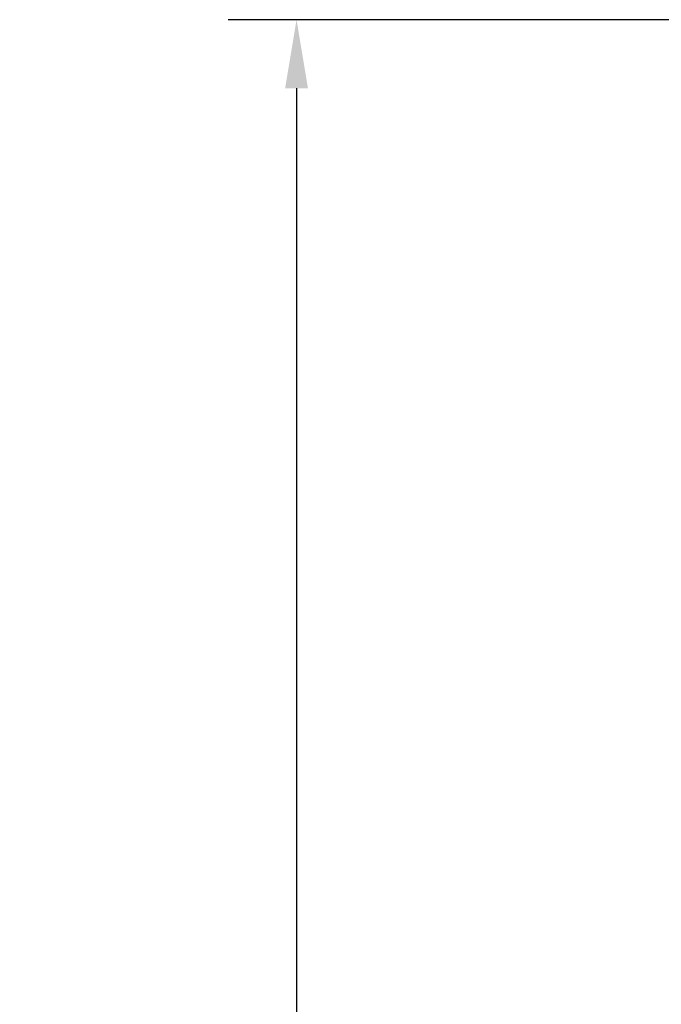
# Model space of a CAD drawing. Header units: millimetres. Extents: x 31 to 249, y 89 to 250.
# Tile 92 of 201: x 32 to 41, y 232 to 246. Entities that reach past the tile are written whole.
import ezdxf

# ---------------------------------------------------------------- set-up
doc = ezdxf.new("R2010")
doc.units = ezdxf.units.MM
doc.styles.add('Tahoma', font='tahoma.ttf')
doc.dimstyles.new('DimStyle10', dxfattribs={"dimtxt": 1.893549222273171, "dimasz": 0.9467746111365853, "dimexe": 0.9467746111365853, "dimexo": 0.9467746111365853, "dimgap": 0.1893549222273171, "dimtad": 0, "dimtih": 1, "dimtoh": 1, "dimdec": 0, "dimzin": 0, "dimdsep": 46, "dimtxsty": 'Tahoma', "dimcen": 0.09, "dimadec": 0, "dimazin": 0, "dimtfac": 1, "dimtdec": 4, "dimtofl": 0, "dimtmove": 0, "dimatfit": 3, "dimfxl": 0, "dimtolj": 1, "dimtzin": 0, "dimarcsym": 0})

# ---------------------------------------------------------------- blocks, each defined once
blk = doc.blocks.new('*D29')
at = {"color": 0, "lineweight": -2}
for p, q in [((45.30220451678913, 245.6659147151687), (34.73934586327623, 245.6659147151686)), ((35.68612047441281, 244.719140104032), (35.68612047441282, 230.8418087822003)), ((35.68612047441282, 214.6126893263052), (35.68612047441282, 228.490020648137)), ((45.3022033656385, 213.6659147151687), (34.73934586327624, 213.6659147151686))]:
    blk.add_line(p, q, dxfattribs=at)
at = {"color": 0}
for points in [[(35.84391624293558, 244.719140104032), (35.52832470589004, 244.719140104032), (35.68612047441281, 245.6659147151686)], [(35.52832470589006, 214.6126893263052), (35.84391624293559, 214.6126893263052), (35.68612047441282, 213.6659147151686)]]:
    blk.add_solid(points, dxfattribs=at)
at = {"layer": 'Defpoints', "color": 0}
for p in [(46.24897912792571, 245.6659147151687), (35.68612047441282, 213.6659147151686), (46.24897797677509, 213.6659147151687)]:
    blk.add_point(p, dxfattribs=at)
at = {"color": 0, "insert": (35.68612047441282, 229.6659147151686), "char_height": 1.893549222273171, "attachment_point": 5, "style": 'Tahoma'}
blk.add_mtext('\\A1;32mm', dxfattribs=at)

msp = doc.modelspace()

# ---------------------------------------------------------------- dimensions: what is measured, and where the dimension line sits
at = {"color": 250}
dim = msp.add_linear_dim(base=(35.68612047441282, 213.6659147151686, -3.249998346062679), p1=(46.24897912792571, 245.6659147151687, -3.249998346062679), p2=(46.24897797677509, 213.6659147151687, -3.249998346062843), angle=90.00000000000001, dimstyle='DimStyle10', override={"dimpost": 'mm'}, dxfattribs=at)
dim.commit()
dim.dimension.update_dxf_attribs({"geometry": '*D29', "text_midpoint": (35.68612047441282, 229.6659147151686, -3.249998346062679)})

doc.saveas('drawing.dxf')
